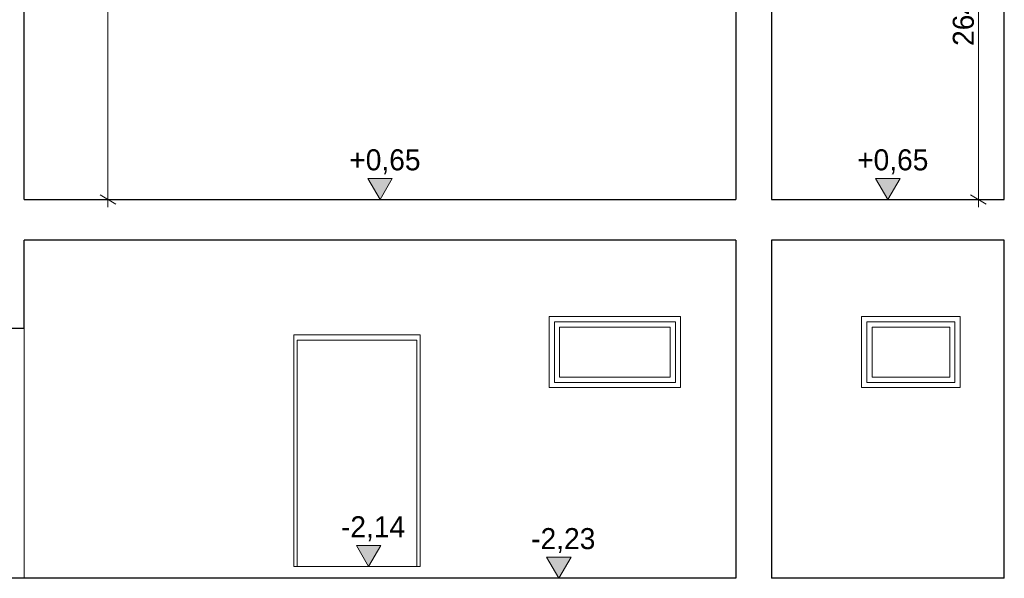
# Model space of a CAD drawing. Extents: x -623047 to -199286, y -27077 to 168279.
# Tile 40 of 194: x -545216 to -537732, y -14560 to -10312. Entities that reach past the tile are written whole.
import ezdxf

# ---------------------------------------------------------------- set-up
doc = ezdxf.new("R2010")
doc.units = 0
doc.header["$MEASUREMENT"] = 0
for name, color, linetype, lineweight in [('INWENT KONST. DREWNIANA_Nr_Pióra__1', 7, 'Continuous', 25), ('INWENT WYMIARY_Nr_Pióra__21', 7, 'Continuous', 9), ('INWENT. DRZWI_Nr_Pióra__5', 7, 'Continuous', 13), ('INWENT. OKNA_Nr_Pióra__21', 7, 'Continuous', 9), ('INWENT.ŚCIANY_Nr_Pióra__1', 7, 'Continuous', 25), ('INWENT.ŚCIANY_Nr_Pióra__21', 7, 'Continuous', 9)]:
    doc.layers.add(name, color=color, linetype=linetype, lineweight=lineweight)
doc.layers.add('INWENT WYMIARY', color=7, linetype='Continuous')
doc.styles.add('GENERATED_STYLE_2', font='txt')
doc.dimstyles.new('GENERATED_STYLE__3', dxfattribs={"dimtxt": 160.000002, "dimasz": 91.2, "dimexe": 0.18, "dimexo": 0, "dimgap": 0.09, "dimtad": 1, "dimdec": 0, "dimlfac": 0.1, "dimzin": 0, "dimdsep": 46, "dimtxsty": 'GENERATED_STYLE_2', "dimblk": 'ARROWHEAD_2', "dimblk1": 'ARROWHEAD_2', "dimblk2": 'ARROWHEAD_2', "dimcen": 0.09, "dimclrd": 7, "dimclre": 7, "dimclrt": 7, "dimazin": 0, "dimtfac": 1, "dimtdec": 4, "dimtmove": 0, "dimatfit": 3, "dimfxl": 0, "dimtolj": 1, "dimtzin": 0, "dimarcsym": 0})
doc.dimstyles.new('GENERATED_STYLE__4', dxfattribs={"dimtxt": 160.000002, "dimasz": 91.2, "dimexe": 0.18, "dimexo": 0, "dimgap": 0.09, "dimtad": 1, "dimdec": 0, "dimlfac": 0.1, "dimzin": 0, "dimdsep": 46, "dimtxsty": 'GENERATED_STYLE_2', "dimblk": 'ARROWHEAD_2', "dimblk1": 'ARROWHEAD_2', "dimblk2": 'ARROWHEAD_2', "dimcen": 0.09, "dimclrd": 7, "dimclre": 7, "dimclrt": 7, "dimazin": 0, "dimtfac": 1, "dimtdec": 4, "dimtmove": 2, "dimatfit": 3, "dimfxl": 0, "dimtolj": 1, "dimtzin": 0, "dimarcsym": 0})

# ---------------------------------------------------------------- blocks, each defined once
blk = doc.blocks.new('Wymiary_15', base_point=(-541118, -14559.6))
at = {"layer": 'INWENT WYMIARY_Nr_Pióra__21', "linetype": 'Continuous'}
blk.add_hatch(color=256, dxfattribs=at).paths.add_polyline_path([(-541118, -14559.6), (-541210.8, -14399.6), (-541025.2, -14399.6)], flags=0)
for p, q in [((-541118, -14559.6), (-541210.8, -14399.6)), ((-541210.8, -14399.6), (-541025.2, -14399.6)), ((-541025.2, -14399.6), (-541118, -14559.6)), ((-541118, -14559.6), (-541238, -14559.6)), ((-541118, -14559.6), (-540998, -14559.6))]:
    blk.add_line(p, q, dxfattribs=at)
at = {"layer": 'INWENT WYMIARY_Nr_Pióra__21', "insert": (-541328, -14367.6), "char_height": 160, "attachment_point": 7, "style": 'GENERATED_STYLE_2'}
blk.add_mtext('{-2,23}', dxfattribs=at)
blk = doc.blocks.new('Wymiary_16', base_point=(-542563.9, -14469.6))
at = {"layer": 'INWENT WYMIARY_Nr_Pióra__21', "linetype": 'Continuous'}
blk.add_hatch(color=256, dxfattribs=at).paths.add_polyline_path([(-542563.9, -14469.6), (-542656.7, -14309.6), (-542471.1, -14309.6)], flags=0)
for p, q in [((-542563.9, -14469.6), (-542656.7, -14309.6)), ((-542656.7, -14309.6), (-542471.1, -14309.6)), ((-542471.1, -14309.6), (-542563.9, -14469.6)), ((-542563.9, -14469.6), (-542683.9, -14469.6)), ((-542563.9, -14469.6), (-542443.9, -14469.6))]:
    blk.add_line(p, q, dxfattribs=at)
at = {"layer": 'INWENT WYMIARY_Nr_Pióra__21', "insert": (-542773.9, -14277.6), "char_height": 160, "attachment_point": 7, "style": 'GENERATED_STYLE_2'}
blk.add_mtext('{-2,14}', dxfattribs=at)
blk = doc.blocks.new('Wymiary_18', base_point=(-542477, -11679.6))
at = {"layer": 'INWENT WYMIARY_Nr_Pióra__21', "linetype": 'Continuous'}
blk.add_hatch(color=256, dxfattribs=at).paths.add_polyline_path([(-542477, -11679.6), (-542569.8, -11519.6), (-542384.2, -11519.6)], flags=0)
for p, q in [((-542477, -11679.6), (-542569.8, -11519.6)), ((-542569.8, -11519.6), (-542384.2, -11519.6)), ((-542384.2, -11519.6), (-542477, -11679.6)), ((-542477, -11679.6), (-542597, -11679.6)), ((-542477, -11679.6), (-542357, -11679.6))]:
    blk.add_line(p, q, dxfattribs=at)
at = {"layer": 'INWENT WYMIARY_Nr_Pióra__21', "insert": (-542710.5, -11487.6), "char_height": 160, "attachment_point": 7, "style": 'GENERATED_STYLE_2'}
blk.add_mtext('{+0,65}', dxfattribs=at)
blk = doc.blocks.new('Wymiary_21', base_point=(-538617, -11679.6))
at = {"layer": 'INWENT WYMIARY_Nr_Pióra__21', "linetype": 'Continuous'}
blk.add_hatch(color=256, dxfattribs=at).paths.add_polyline_path([(-538617, -11679.6), (-538709.8, -11519.6), (-538524.2, -11519.6)], flags=0)
for p, q in [((-538617, -11679.6), (-538709.8, -11519.6)), ((-538709.8, -11519.6), (-538524.2, -11519.6)), ((-538524.2, -11519.6), (-538617, -11679.6)), ((-538617, -11679.6), (-538737, -11679.6)), ((-538617, -11679.6), (-538497, -11679.6))]:
    blk.add_line(p, q, dxfattribs=at)
at = {"layer": 'INWENT WYMIARY_Nr_Pióra__21', "insert": (-538850.5, -11487.6), "char_height": 160, "attachment_point": 7, "style": 'GENERATED_STYLE_2'}
blk.add_mtext('{+0,65}', dxfattribs=at)
blk = doc.blocks.new('*D625')
at = {"layer": 'INWENT WYMIARY_Nr_Pióra__21', "linetype": 'Continuous'}
for p, q in [((-537839.4, -9037.1), (-538019.4, -9037.1)), ((-537989.4, -9002.5), (-537869.4, -9071.8)), ((-537929.4, -11679.6), (-537929.4, -9037.1)), ((-537989.4, -11645), (-537869.4, -11714.3)), ((-537839.4, -11679.6), (-538019.4, -11679.6)), ((-537929.4, -11738.3), (-537929.4, -11679.6))]:
    blk.add_line(p, q, dxfattribs=at)
at = {"layer": 'INWENT WYMIARY_Nr_Pióra__21', "char_height": 160, "attachment_point": 7, "rotation": 90, "style": 'GENERATED_STYLE_2'}
for s, insert in [('{35}', (-537961.4, -8621.7)), ('{264}', (-537961.4, -10512))]:
    blk.add_mtext(s, dxfattribs=dict(at, insert=insert))
blk = doc.blocks.new('ARROWHEAD_2')
at = {"color": 0, "linetype": 'Continuous', "lineweight": 0}
for p, q in [((0, 0), (-1, 0)), ((-0.378, -0.655), (0.378, 0.655))]:
    blk.add_line(p, q, dxfattribs=at)
blk = doc.blocks.new('*D626')
at = {"layer": 'INWENT WYMIARY_Nr_Pióra__21', "linetype": 'Continuous'}
for p, q in [((-537869.4, -8724.3), (-537989.4, -8655)), ((-537929.4, -8689.6), (-537929.4, -8630.9)), ((-537839.4, -8689.6), (-538019.4, -8689.6)), ((-537929.4, -9037.1), (-537929.4, -8689.6)), ((-537839.4, -9037.1), (-538019.4, -9037.1)), ((-537989.4, -9002.5), (-537869.4, -9071.8))]:
    blk.add_line(p, q, dxfattribs=at)
at = {"layer": 'INWENT WYMIARY_Nr_Pióra__21', "char_height": 160, "attachment_point": 7, "rotation": 90, "style": 'GENERATED_STYLE_2'}
for s, insert in [('{35}', (-537961.4, -8621.7)), ('{264}', (-537961.4, -10512))]:
    blk.add_mtext(s, dxfattribs=dict(at, insert=insert))
blk = doc.blocks.new('*D627')
at = {"layer": 'INWENT WYMIARY_Nr_Pióra__21', "linetype": 'Continuous'}
for p, q in [((-544455.2, -6847.1), (-544635.2, -6847.1)), ((-544605.2, -6812.5), (-544485.2, -6881.8)), ((-544545.2, -11679.6), (-544545.2, -6847.1)), ((-544605.2, -11645), (-544485.2, -11714.3)), ((-544455.2, -11679.6), (-544635.2, -11679.6)), ((-544545.2, -11738.3), (-544545.2, -11679.6))]:
    blk.add_line(p, q, dxfattribs=at)
at = {"layer": 'INWENT WYMIARY_Nr_Pióra__21', "char_height": 160, "attachment_point": 7, "rotation": 90, "style": 'GENERATED_STYLE_2'}
for s, insert in [('{37}', (-544577.2, -6403.5)), ('{483}', (-544577.2, -9417))]:
    blk.add_mtext(s, dxfattribs=dict(at, insert=insert))
blk = doc.blocks.new('*D628')
at = {"layer": 'INWENT WYMIARY_Nr_Pióra__21', "linetype": 'Continuous'}
for p, q in [((-544545.2, -6474.6), (-544545.2, -6415.9)), ((-544455.2, -6474.6), (-544635.2, -6474.6)), ((-544485.2, -6509.3), (-544605.2, -6440)), ((-544545.2, -6847.1), (-544545.2, -6474.6)), ((-544455.2, -6847.1), (-544635.2, -6847.1)), ((-544605.2, -6812.5), (-544485.2, -6881.8))]:
    blk.add_line(p, q, dxfattribs=at)
at = {"layer": 'INWENT WYMIARY_Nr_Pióra__21', "char_height": 160, "attachment_point": 7, "rotation": 90, "style": 'GENERATED_STYLE_2'}
for s, insert in [('{37}', (-544577.2, -6403.5)), ('{483}', (-544577.2, -9417))]:
    blk.add_mtext(s, dxfattribs=dict(at, insert=insert))

msp = doc.modelspace()

# ---------------------------------------------------------------- linework, layer by layer
at = {"layer": 'INWENT KONST. DREWNIANA_Nr_Pióra__1', "linetype": 'Continuous'}
for p, q in [((-545182, -11679.6), (-539772, -11679.6)), ((-539502, -11679.6), (-537732, -11679.6)), ((-539772, -11989.6), (-545182, -11989.6)), ((-537732, -11989.6), (-539502, -11989.6)), ((-539772, -14559.6), (-547232, -14559.6)), ((-537732, -14559.6), (-539502, -14559.6))]:
    msp.add_line(p, q, dxfattribs=at)
at = {"layer": 'INWENT. DRZWI_Nr_Pióra__5', "linetype": 'Continuous'}
for p, q in [((-543107, -12749.6), (-543107, -14469.6)), ((-543107, -12749.6), (-542197, -12749.6)), ((-542197, -12749.6), (-542197, -14469.6))]:
    msp.add_line(p, q, dxfattribs=at)
at = {"layer": 'INWENT. OKNA_Nr_Pióra__21', "linetype": 'Continuous'}
for p, q in [((-541152, -12609.6), (-541152, -13069.6)), ((-541152, -12609.6), (-540232, -12609.6)), ((-540232, -12609.6), (-540232, -13069.6)), ((-538777, -12609.6), (-538777, -13069.6)), ((-538777, -12609.6), (-538107, -12609.6)), ((-538107, -12609.6), (-538107, -13069.6)), ((-541112, -12649.6), (-541112, -13029.6)), ((-541112, -12649.6), (-540272, -12649.6)), ((-540272, -12649.6), (-540272, -13029.6)), ((-538737, -12649.6), (-538737, -13029.6)), ((-538737, -12649.6), (-538147, -12649.6)), ((-538147, -12649.6), (-538147, -13029.6)), ((-541152, -13069.6), (-540232, -13069.6)), ((-541112, -13029.6), (-540272, -13029.6)), ((-538777, -13069.6), (-538107, -13069.6)), ((-538737, -13029.6), (-538147, -13029.6))]:
    msp.add_line(p, q, dxfattribs=at)
at = {"layer": 'INWENT.ŚCIANY_Nr_Pióra__1', "linetype": 'Continuous'}
for p, q in [((-545182, -11679.6), (-545182, -6779.6)), ((-539772, -6779.6), (-539772, -11679.6)), ((-539502, -6779.6), (-539502, -11679.6)), ((-537732, -11679.6), (-537732, -6779.6)), ((-545182, -12659.6), (-545182, -11989.6)), ((-539772, -11989.6), (-539772, -14559.6)), ((-539502, -11989.6), (-539502, -14559.6)), ((-537732, -14559.6), (-537732, -11989.6)), ((-545182, -12659.6), (-545462, -12659.6))]:
    msp.add_line(p, q, dxfattribs=at)
at = {"layer": 'INWENT.ŚCIANY_Nr_Pióra__21', "linetype": 'Continuous'}
for p, q in [((-541192, -12569.6), (-540192, -12569.6)), ((-541192, -12569.6), (-541192, -13109.6)), ((-540192, -12569.6), (-540192, -13109.6)), ((-538817, -12569.6), (-538067, -12569.6)), ((-538817, -12569.6), (-538817, -13109.6)), ((-538067, -12569.6), (-538067, -13109.6)), ((-545182, -14559.6), (-545182, -12659.6)), ((-542172, -12709.6), (-543132, -12709.6)), ((-543132, -14469.6), (-543132, -12709.6)), ((-542172, -12709.6), (-542172, -14469.6)), ((-541192, -13109.6), (-540192, -13109.6)), ((-538817, -13109.6), (-538067, -13109.6)), ((-542172, -14469.6), (-543132, -14469.6))]:
    msp.add_line(p, q, dxfattribs=at)

# ---------------------------------------------------------------- block references
at = {"layer": 'INWENT WYMIARY', "linetype": 'Continuous'}
for name, p in [('Wymiary_18', (-542477, -11679.6)), ('Wymiary_21', (-538617, -11679.6)), ('Wymiary_16', (-542563.9, -14469.6)), ('Wymiary_15', (-541118, -14559.6))]:
    msp.add_blockref(name, p, dxfattribs=at)

# ---------------------------------------------------------------- dimensions: what is measured, and where the dimension line sits
for base, p1, p2, dimstyle, picture, middle in [((-544545.2, -11679.6), (-544740.3, -11679.6), (-545182, -6847.1), 'GENERATED_STYLE__3', '*D627', (-544657.2, -9234.8)), ((-544545.2, -11679.6), (-545182, -6847.1), (-543978.7, -6474.6), 'GENERATED_STYLE__4', '*D628', (-544657.2, -6282.1)), ((-537929.4, -11679.6), (-545462, -9037.1), (-545664.7, -8689.6), 'GENERATED_STYLE__4', '*D626', (-538041.4, -8500.3)), ((-537929.4, -11679.6), (-545462, -11679.6), (-545462, -9037.1), 'GENERATED_STYLE__3', '*D625', (-538041.4, -10329.8))]:
    dim = msp.add_linear_dim(base=base, p1=p1, p2=p2, angle=90, dimstyle=dimstyle, dxfattribs=at)
    dim.commit()
    dim.dimension.update_dxf_attribs({"geometry": picture, "text_midpoint": middle})

doc.saveas('drawing.dxf')
